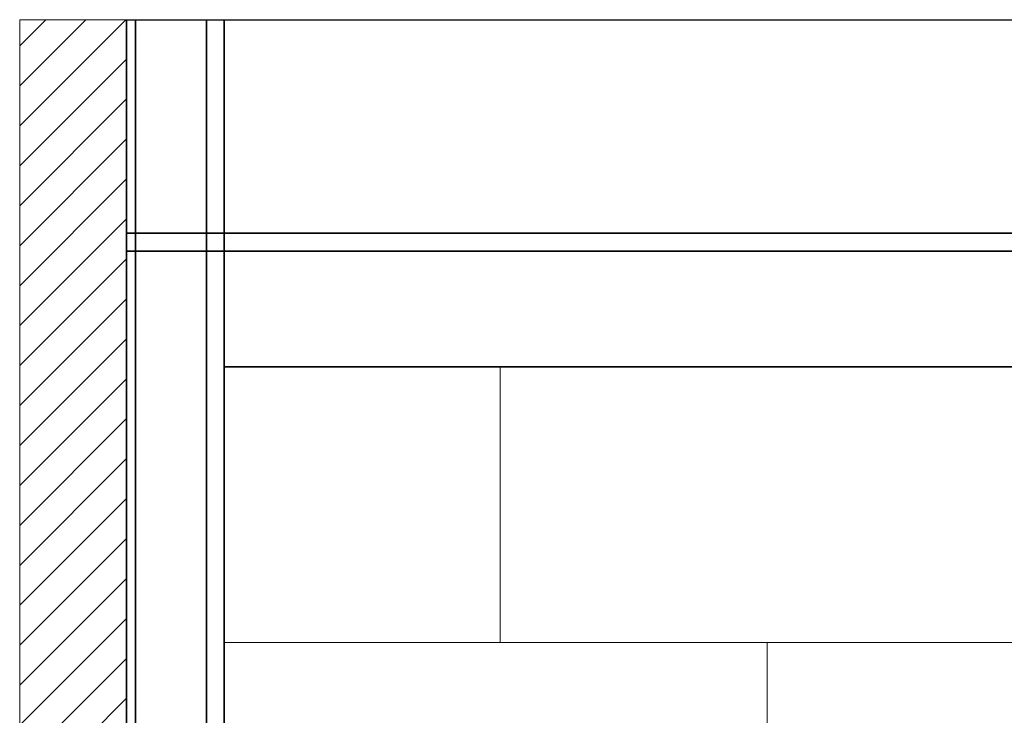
# Model space of a CAD drawing. Header units: millimetres. Extents: x 15214 to 140083, y -437840 to -79279.
# Tile 41 of 64: x 36692 to 36802, y -198212 to -198134. Entities that reach past the tile are written whole.
import ezdxf

# ---------------------------------------------------------------- set-up
doc = ezdxf.new("R2010")
doc.units = ezdxf.units.MM
for name, color, linetype, lineweight in [('0-ZABUDOWA GK-MDF', 54, 'Continuous', 35), ('1_POSADZKA PODZIAŁY', 151, 'Continuous', 0), ('Hatch', 4, 'Continuous', 5), ('Istn-sciany', 3, 'Continuous', 30), ('Sciany', 2, 'Continuous', 35), ('WYMIAROWANIE', 1, 'Continuous', 13)]:
    doc.layers.add(name, color=color, linetype=linetype, lineweight=lineweight)

msp = doc.modelspace()

# ---------------------------------------------------------------- hatches: boundary and pattern name
at = {"layer": 'Hatch'}
h = msp.add_hatch(dxfattribs=at)
h.set_pattern_fill('ANSI31', color=256)
h.set_pattern_definition([(45, (-23374.946, -3769.959), (-2.24506403, 2.24506403), [])])
h.paths.add_polyline_path([(36691.6213, -198409.54718), (36703.6213, -198409.54718), (36703.6213, -198133.54718), (36691.6213, -198133.54718)])

# ---------------------------------------------------------------- linework, layer by layer
at = {"layer": '0-ZABUDOWA GK-MDF'}
for points in [[(36712.6213, -198409.54718), (36712.6213, -198133.54718)], [(36714.6213, -198409.54718), (36714.6213, -198133.54718)], [(36703.6213, -198157.54718), (37094.6213, -198157.54718)], [(36703.6213, -198159.54718), (37094.6213, -198159.54718)]]:
    msp.add_lwpolyline(points, dxfattribs=at)
at = {"layer": '1_POSADZKA PODZIAŁY', "linetype": 'Continuous'}
msp.add_lwpolyline([(36714.6213, -198172.54718), (36912.6213, -198172.54718), (36912.6213, -198409.54718), (36714.6213, -198409.54718)], close=True, dxfattribs=at)
for points in [[(36745.6213, -198203.54718), (36745.6213, -198172.54718)], [(36714.6213, -198203.54718), (36912.6213, -198203.54718)], [(36775.6213, -198234.54718), (36775.6213, -198203.54718)]]:
    msp.add_lwpolyline(points, dxfattribs=at)
at = {"layer": 'Istn-sciany'}
msp.add_lwpolyline([(36703.6213, -198133.54718), (37094.6213, -198133.54718)], dxfattribs=at)
at = {"layer": 'Sciany'}
for points in [[(36703.6213, -198409.54718), (36703.6213, -198133.54718)], [(36704.6213, -198409.54718), (36704.6213, -198133.54718)], [(36714.6213, -198172.54718), (37093.6213, -198172.54718)]]:
    msp.add_lwpolyline(points, dxfattribs=at)
at = {"layer": 'WYMIAROWANIE'}
msp.add_lwpolyline([(36691.6213, -198409.54718), (36703.6213, -198409.54718), (36703.6213, -198133.54718), (36691.6213, -198133.54718)], close=True, dxfattribs=at)

doc.saveas('drawing.dxf')
